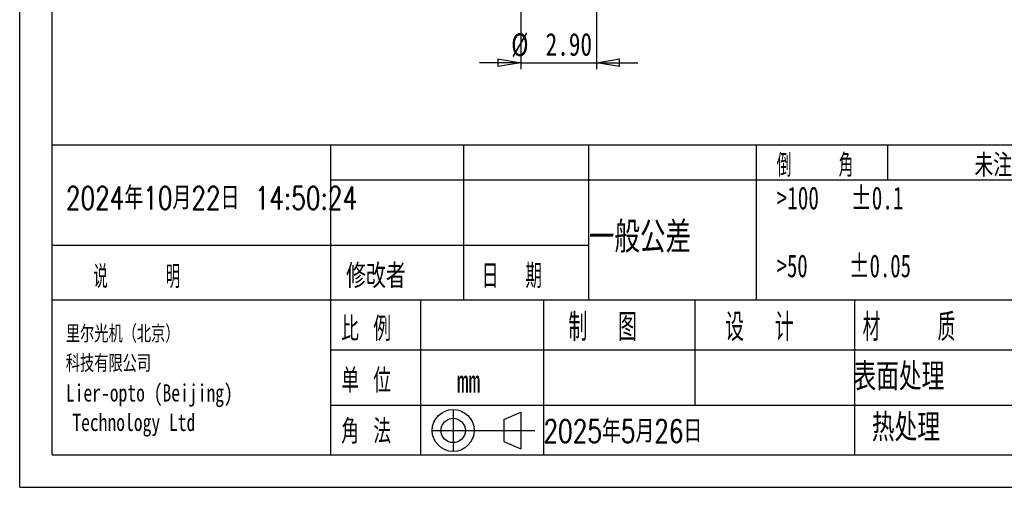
# Model space of a CAD drawing. Header units: millimetres. Extents: x 0 to 297, y 0 to 210.
# Tile 1 of 57: x 0 to 151, y 0 to 72. Entities that reach past the tile are written whole.
import ezdxf

# ---------------------------------------------------------------- set-up
doc = ezdxf.new("R2010")
doc.units = ezdxf.units.MM
doc.layers.add('图层0', color=7, linetype='Continuous', lineweight=25)
doc.styles.add('SLDTEXTSTYLE0', font='TXT', dxfattribs={"width": 0.75, "bigfont": 'bigfont'})
doc.styles.add('SLDTEXTSTYLE1', font='TXT', dxfattribs={"width": 0.75})
doc.styles.add('SLDTEXTSTYLE2', font='TXT', dxfattribs={"width": 0.666667, "bigfont": 'bigfont'})
doc.styles.add('SLDTEXTSTYLE3', font='TXT', dxfattribs={"width": 0.583333, "bigfont": 'bigfont'})
doc.styles.add('SLDTEXTSTYLE4', font='TXT', dxfattribs={"width": 0.681818})
doc.styles.add('SLDTEXTSTYLE5', font='TXT', dxfattribs={"width": 0.666667})
doc.styles.add('SLDTEXTSTYLE8', font='TXT', dxfattribs={"width": 0.625, "bigfont": 'bigfont'})
doc.styles.add('SLDTEXTSTYLE9', font='TXT', dxfattribs={"width": 0.571429, "bigfont": 'bigfont'})
doc.dimstyles.new('SLDDIMSTYLE0', dxfattribs={"dimtxt": 3.5, "dimasz": 3.556, "dimexe": 0, "dimexo": 0.0625, "dimgap": 0.875, "dimtad": 1, "dimlfac": 0.25, "dimrnd": 1e-09, "dimzin": 4, "dimdsep": 46, "dimtxsty": 'SLDTEXTSTYLE1', "dimblk1": 'CLOSED', "dimblk2": 'CLOSED', "dimsah": 1, "dimcen": 0.09, "dimadec": 0, "dimazin": 1, "dimtfac": 1, "dimtmove": 0, "dimatfit": 0, "dimldrblk": 'CLOSED', "dimfxl": 0, "dimfrac": 2, "dimtolj": 1, "dimtzin": 12, "dimarcsym": 0})

# ---------------------------------------------------------------- blocks, each defined once
blk = doc.blocks.new('_Closed')
at = {"color": 0, "linetype": 'ByBlock', "lineweight": -2}
for p, q in [((-1, 0.166667), (0, 0)), ((-1, 0.166667), (-1, -0.166667)), ((0, 0), (-1, -0.166667)), ((0, 0), (-1, 0))]:
    blk.add_line(p, q, dxfattribs=at)
blk = doc.blocks.new('_D')
at = {"layer": '图层0'}
for p, q in [((77.01, 74.54), (77.01, 64.17)), ((88.61, 74.54), (88.61, 64.17)), ((77.01, 65.17), (70.66, 65.17)), ((77.01, 65.17), (88.61, 65.17)), ((88.61, 65.17), (94.96, 65.17))]:
    blk.add_line(p, q, dxfattribs=at)
at = {"layer": '图层0', "xscale": 3.556, "yscale": 3.556}
blk.add_blockref('_Closed', (77.01, 65.17), dxfattribs=at)
at = {"layer": '图层0', "xscale": 3.556, "yscale": 3.556, "rotation": 180.0000000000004}
blk.add_blockref('_Closed', (88.61, 65.17), dxfattribs=at)
at = {"layer": '图层0', "char_height": 3.5, "attachment_point": 1, "style": 'SLDTEXTSTYLE1'}
for s, insert in [('%%c', (75.52, 69.69)), ('2.90', (80.8, 69.74))]:
    blk.add_mtext(s, dxfattribs=dict(at, insert=insert))

msp = doc.modelspace()

# ---------------------------------------------------------------- linework, layer by layer
at = {"layer": '图层0'}
for p, q in [((0, 0), (0, 210)), ((5, 4.983), (5, 204.983)), ((292, 52.5), (5, 52.5)), ((47.757, 52.5), (47.757, 4.983)), ((68.192, 52.5), (68.192, 28.741)), ((87.378, 52.5), (87.378, 28.741)), ((113.177, 52.5), (113.177, 28.741)), ((133.321, 52.5), (133.321, 47.207)), ((47.757, 47.207), (221.353, 47.207)), ((5, 37.142), (47.757, 37.142)), ((47.757, 37.142), (87.378, 37.142)), ((221.353, 28.741), (5, 28.741)), ((61.596, 28.741), (61.596, 4.983)), ((80.467, 28.741), (80.467, 4.983)), ((103.741, 28.741), (103.741, 12.61)), ((128.274, 28.741), (128.274, 4.983)), ((221.353, 21.063), (47.757, 21.063)), ((47.757, 12.61), (198, 12.61)), ((66.603, 11.936), (66.603, 5.501)), ((74.36, 10.385), (76.988, 11.539)), ((76.988, 11.539), (76.988, 5.898)), ((74.36, 10.385), (74.36, 7.052)), ((63.386, 8.719), (79.167, 8.719)), ((5, 4.983), (292, 4.983)), ((0, 0), (297, 0))]:
    msp.add_line(p, q, dxfattribs=at)
at = {"layer": '图层0', "color": 7, "linetype": 'Continuous', "lineweight": 25}
msp.add_line((74.36, 7.052), (76.988, 5.898), dxfattribs=at)
at = {"layer": '图层0'}
for radius in [3.218, 1.867]:
    msp.add_circle((66.603, 8.719), radius, dxfattribs=at)

# ---------------------------------------------------------------- texts
at = {"layer": '图层0', "attachment_point": 1}
for s, insert, char_height, style in [('倒    角', (116.302, 51.174), 3.5, 'SLDTEXTSTYLE3'), ('未注倒角处均已C0.3倒角之', (146.686, 51.174), 3.5, 'SLDTEXTSTYLE0'), ('2024年10月22日 14:50:24', (7.093, 46.153), 3.5, 'SLDTEXTSTYLE0'), ('>100   ±0.1', (116.302, 46.153), 3.5, 'SLDTEXTSTYLE4'), ('一般公差', (87.447, 40.788), 4.7625, 'SLDTEXTSTYLE0'), ('修改者', (50.147, 34.275), 3.7042, 'SLDTEXTSTYLE0'), ('>50    ±0.05', (116.302, 35.738), 3.5, 'SLDTEXTSTYLE5'), ('说     明', (11.326, 34.076), 3.5, 'SLDTEXTSTYLE9'), ('日  期', (71.016, 34.275), 3.7042, 'SLDTEXTSTYLE8'), ('制  图', (84.297, 26.696), 4.2333, 'SLDTEXTSTYLE8'), ('设  计', (108.378, 26.696), 4.2333, 'SLDTEXTSTYLE8'), ('材    质', (129.511, 26.696), 4.2333, 'SLDTEXTSTYLE3'), ('比 例', (49.417, 26.17), 3.7042, 'SLDTEXTSTYLE2'), ('里尔光机（北京）', (7.093, 24.869), 2.6458, 'SLDTEXTSTYLE0'), ('科技有限公司', (7.093, 20.341), 2.6458, 'SLDTEXTSTYLE0'), ('表面处理', (128.1, 19.095), 4.2333, 'SLDTEXTSTYLE0'), ('单 位', (49.417, 18.22), 3.7042, 'SLDTEXTSTYLE2'), ('mm', (67.175, 18.022), 3.5, 'SLDTEXTSTYLE1'), ('Lier-opto (Beijing)', (7.093, 15.813), 2.64583, 'SLDTEXTSTYLE1'), ('Technology Ltd', (8.085, 11.285), 2.64583, 'SLDTEXTSTYLE1'), ('角 法', (49.417, 10.418), 3.7042, 'SLDTEXTSTYLE2'), ('2025年5月26日', (80.467, 10.363), 3.5, 'SLDTEXTSTYLE0'), ('热处理', (130.923, 11.293), 4.2333, 'SLDTEXTSTYLE0')]:
    msp.add_mtext(s, dxfattribs=dict(at, insert=insert, char_height=char_height, style=style))

# ---------------------------------------------------------------- dimensions: what is measured, and where the dimension line sits
at = {"layer": '图层0'}
dim = msp.add_linear_dim(base=(88.607, 65.174), p1=(77.007, 75.543), p2=(88.607, 75.543), text='%%c<>', dimstyle='SLDDIMSTYLE0', dxfattribs=at)
dim.commit()
dim.dimension.update_dxf_attribs({"geometry": '_D', "text_midpoint": (82.689, 65.174), "dimtype": 160})

doc.saveas('drawing.dxf')
